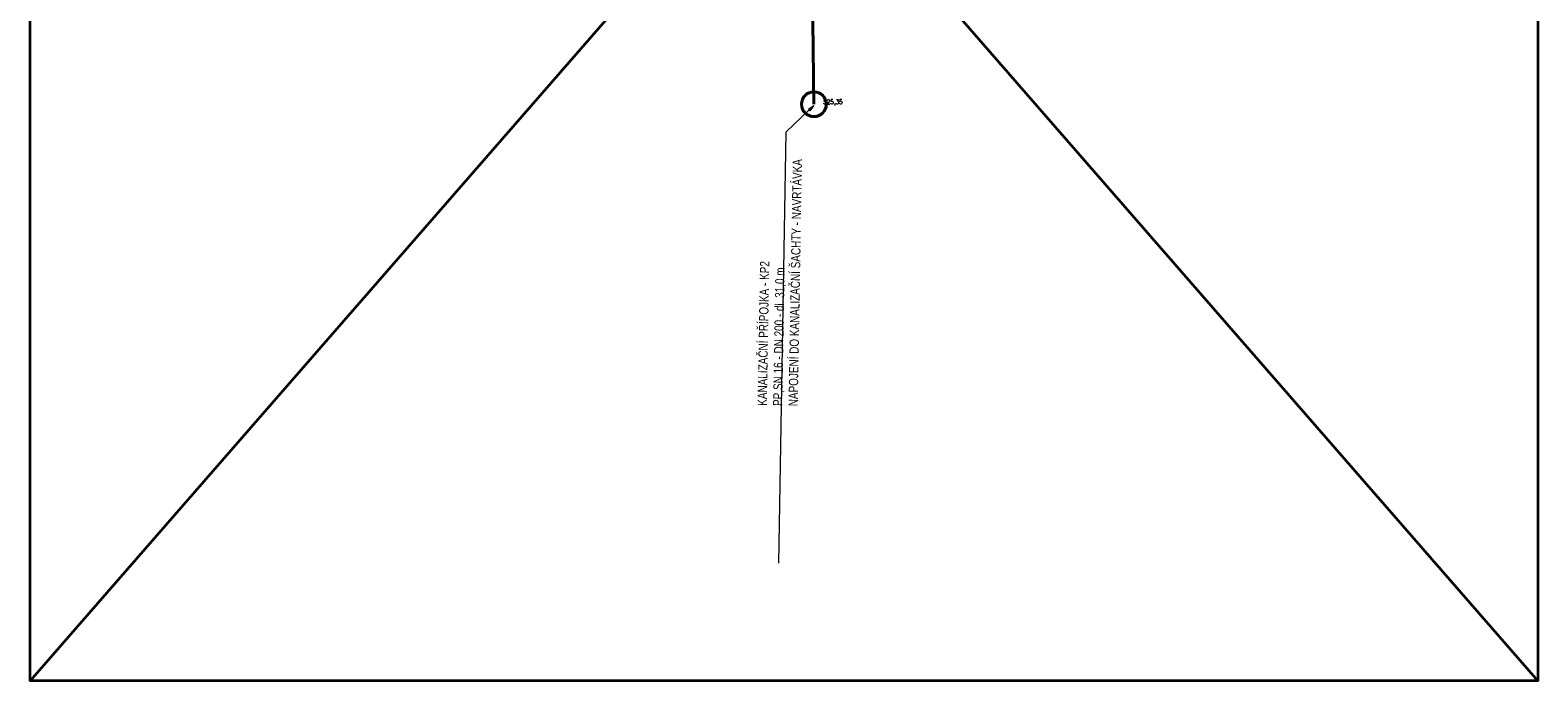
# Model space of a CAD drawing. Header units: millimetres. Extents: x -34728 to 839610, y -480656 to 464976.
# Tile 4 of 69: x 94338 to 155249, y -130007 to -103717. Entities that reach past the tile are written whole.
import ezdxf
from ezdxf import colors
from ezdxf.entities.mleader import LeaderData, LeaderLine
from ezdxf.enums import TextEntityAlignment as Align
from ezdxf.math import Vec2, Vec3

# ---------------------------------------------------------------- set-up
doc = ezdxf.new("R2010")
doc.units = ezdxf.units.MM
doc.layers.get('0').update_dxf_attribs({"color": 9})
for name, color, linetype, lineweight in [('09_SANITA', 5, 'Continuous', 9), ('PL_KANAL', 240, 'Continuous', 40), ('TEXT25', 3, 'Continuous', 25)]:
    doc.layers.add(name, color=color, linetype=linetype, lineweight=lineweight)
doc.styles.add('ROMANS', font='romans', dxfattribs={"width": 0.8})
doc.styles.add('Romans_2.5', font='romans.shx', dxfattribs={"width": 0.8, "height": 2.5})

# ---------------------------------------------------------------- blocks, each defined once
blk = doc.blocks.new('_ClosedBlank')
at = {"color": 0, "linetype": 'ByBlock', "lineweight": -2}
for p, q in [((-1, 0.17), (0, 0)), ((-1, 0.17), (-1, -0.17)), ((0, 0), (-1, -0.17))]:
    blk.add_line(p, q, dxfattribs=at)

msp = doc.modelspace()

# ---------------------------------------------------------------- linework, layer by layer
at = {"color": 220, "lineweight": 35}
for p, q in [((94337.91, -60085.49), (155248.54, -130007.11)), ((155248.54, -60085.49), (94337.91, -130007.11))]:
    msp.add_line(p, q, dxfattribs=at)
msp.add_lwpolyline([(94337.91, -60085.49), (155248.54, -60085.49), (155248.54, -130007.11), (94337.91, -130007.11)], close=True, dxfattribs=at)
at = {"layer": '09_SANITA', "color": 160, "lineweight": 40}
msp.add_line((125534.93, -75464.19), (126004.99, -106710.41), dxfattribs=at)
at = {"layer": 'PL_KANAL'}
msp.add_circle((126001.86, -106710.41), 500, dxfattribs=at)

# ---------------------------------------------------------------- texts
at = {"layer": 'TEXT25', "transparency": 33554687, "style": 'ROMANS', "width": 0.8}
msp.add_text('525,35', height=187.5, dxfattribs=at).set_placement((126769.49, -106706.98), align=Align.CENTER)

# ---------------------------------------------------------------- leaders
at = {"layer": '09_SANITA', "color": 160}
ml = msp.add_multileader_mtext('Standard', dxfattribs=at)
ml.set_content('{\\fArtifakt Element Black|b0|i0|c238|p34;KANALIZAČNÍ PŘÍPOJKA - KP2\\PPP,SN 16 - DN 200 - dl. 31,0 m\\PNAPOJENÍ DO KANALIZAČNÍ ŠACHTY - NAVRTÁVKA}', color=160, style='Romans_2.5')
ml.set_leader_properties(lineweight=9)
ml.set_arrow_properties(name='CLOSEDBLANK')
ml.build(insert=Vec2(0, 0))
ml.multileader.update_dxf_attribs({"text_left_attachment_type": 2, "text_right_attachment_type": 2, "dogleg_length": 4, "arrow_head_size": 250})
ctx = ml.context
ctx.base_point, ctx.char_height, ctx.arrow_head_size, ctx.landing_gap_size, ctx.plane_origin, ctx.plane_x_axis, ctx.plane_y_axis = Vec3(124428.31, -133529.06), 375, 250, 125, Vec3(140293.65, -113370.01), Vec3(0.01733134, 0.9998498), Vec3(-0.9998498, 0.01733134)
ctx.left_attachment, ctx.right_attachment = 2, 2
notes = []
notes.append((ctx, [(1, (1, 1, 0), (124873.66, -107836.49), (-0.01733134, -0.9998498), 17417.86, [(0, [(125993.12, -106767.61)], 0, [])])]))
ctx.mtext.insert, ctx.mtext.text_direction, ctx.mtext.rotation, ctx.mtext.width, ctx.mtext.defined_height, ctx.mtext.flow_direction = Vec3(123724.84, -118886.24), Vec3(0.01733134, 0.9998498), 1.55346412, 18628.7452, 963.55, 5
for ctx, leaders in notes:
    for number, flags, end, landing, length, lines in leaders:
        leader = LeaderData()
        leader.index, (leader.has_last_leader_line, leader.has_dogleg_vector, leader.attachment_direction) = number, flags
        leader.last_leader_point, leader.dogleg_vector, leader.dogleg_length = Vec3(end), Vec3(landing), length
        for number, points, colour, breaks in lines:
            line = LeaderLine()
            line.index, line.vertices, line.color, line.breaks = number, Vec3.list(points), colors.encode_raw_color(colour), breaks
            leader.lines.append(line)
        ctx.leaders.append(leader)

doc.saveas('drawing.dxf')
